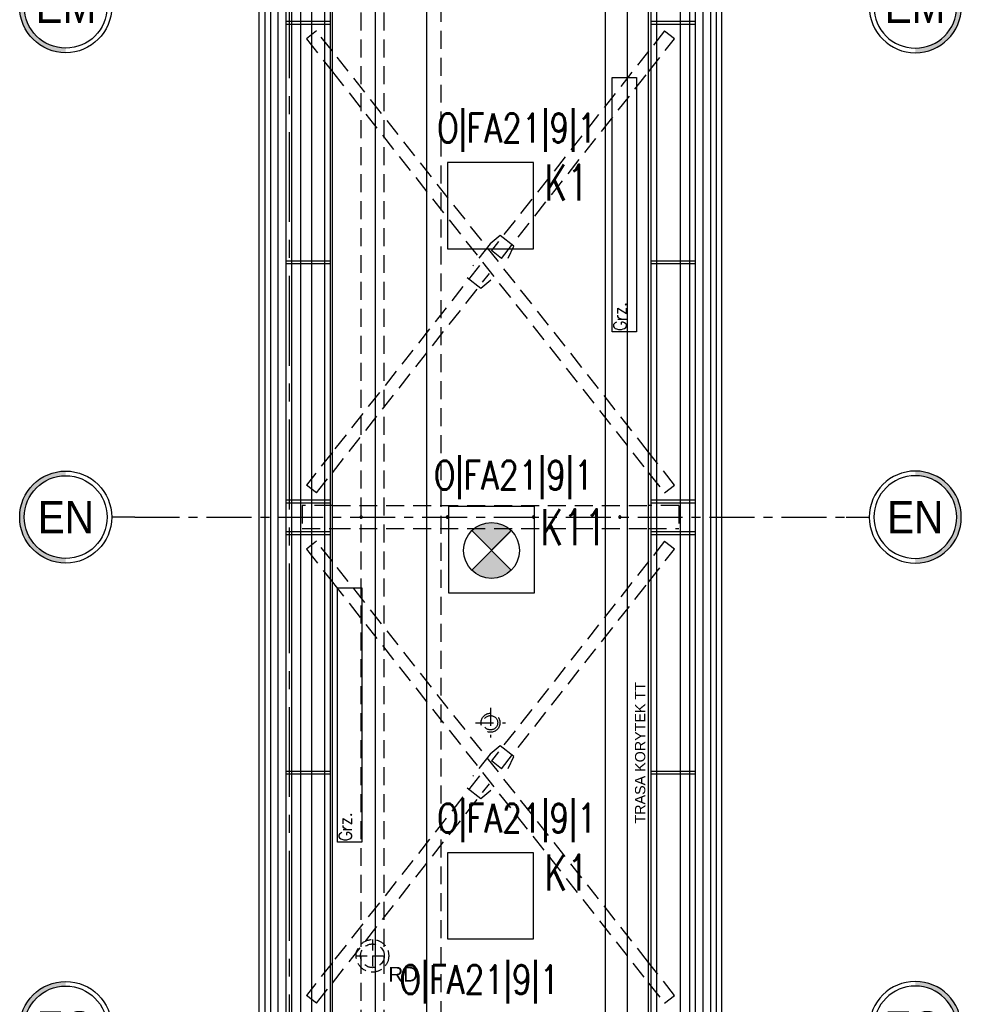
# Model space of a CAD drawing. Extents: x 41755 to 123924, y -112333 to 86187.
# Tile 81 of 256: x 100333 to 100989, y -61005 to -60321. Entities that reach past the tile are written whole.
import ezdxf
from ezdxf.enums import TextEntityAlignment as Align

# ---------------------------------------------------------------- set-up
doc = ezdxf.new("R2010")
doc.units = 0
doc.header["$LTSCALE"] = 50
doc.linetypes.add('CENTER', pattern=[2, 1.25, -0.25, 0.25, -0.25])
doc.linetypes.add('DASHED', pattern=[0.75, 0.5, -0.25])
doc.layers.get('0').update_dxf_attribs({"color": 101, "linetype": 'CONTINUOUS'})
for name, color, linetype in [('Det-metal', 141, 'CONTINUOUS'), ('E-90', 6, 'CONTINUOUS'), ('E35', 6, 'CONTINUOUS'), ('Fas-balustrada-widok', 114, 'CONTINUOUS'), ('Ins-co', 2, 'CONTINUOUS'), ('Ins-tele-opis', 216, 'CONTINUOUS'), ('Ins-went', 141, 'CONTINUOUS'), ('Ins-wod', 4, 'CONTINUOUS'), ('Os-osie', 14, 'CENTER'), ('Os-osie glowne', 1, 'CENTER'), ('Os-osie-opis', 16, 'CONTINUOUS'), ('Pos-widok', 121, 'CONTINUOUS'), ('Sc-systemowe', 150, 'CONTINUOUS'), ('W-idok', 8, 'CONTINUOUS')]:
    doc.layers.add(name, color=color, linetype=linetype)
doc.styles.add('dwg_opis duży', font='ARIAL.TTF', dxfattribs={"width": 0.9})
doc.styles.add('ROMANS', font='romans', dxfattribs={"width": 0.85})
doc.styles.add('TYTUL2', font='ARIAL.TTF')

# ---------------------------------------------------------------- blocks, each defined once
blk = doc.blocks.new('_GFKJGKJ')
at = {"linetype": 'DASHED', "ltscale": 0.3}
for p, q in [((0, 11.25), (0, -11.25)), ((-11.25, 0), (11.25, 0))]:
    blk.add_line(p, q, dxfattribs=at)
for radius in [11.34, 8.25]:
    blk.add_circle((0, 0), radius, dxfattribs=at)
blk = doc.blocks.new('_opis_osi')
blk.add_hatch(color=256).paths.add_polyline_path([(32, -32), (28.8, -32, -1), (-28.8, -32), (-32, -32, 1)])
for radius in [32, 28.8]:
    blk.add_circle((0, -32), radius)
at = {"style": 'dwg_opis duży', "width": 0.9}
blk.add_attdef('AXNAMEV', text='', height=22.4, rotation=90, dxfattribs=at).set_placement((0, -32), align=Align.MIDDLE_CENTER)

msp = doc.modelspace()

# ---------------------------------------------------------------- hatches: boundary and pattern name
at = {"layer": 'E35'}
h = msp.add_hatch(color=256, dxfattribs=at)
edge = h.paths.add_edge_path()
edge.add_line((100661.684, -60689.715), (100675.43, -60675.969))
edge.add_ellipse((100661.684, -60689.715), major_axis=(13.746, 13.746), ratio=1, start_angle=360, end_angle=450)
edge.add_line((100647.938, -60675.969), (100661.684, -60689.715))
edge = h.paths.add_edge_path()
edge.add_line((100675.43, -60703.462), (100661.684, -60689.715))
edge.add_line((100661.684, -60689.715), (100647.938, -60703.462))
edge.add_ellipse((100661.684, -60689.715), major_axis=(-13.746, 13.746), ratio=1, start_angle=90, end_angle=180)

# ---------------------------------------------------------------- linework, layer by layer
at = {"layer": 'Det-metal', "ltscale": 0.5}
for p, q in [((100512.966, -59426.031), (100512.966, -61197.031)), ((100528.966, -61197.031), (100528.966, -59426.031)), ((100792.966, -59426.031), (100792.966, -61197.031)), ((100808.966, -61197.031), (100808.966, -59426.031))]:
    msp.add_line(p, q, dxfattribs=at)
at = {"layer": 'Det-metal', "linetype": 'DASHED', "ltscale": 0.5}
for p, q in [((100539.888, -60328.343), (100532.907, -60333.849)), ((100532.907, -60333.848), (100550.966, -60356.744)), ((100550.966, -60342.389), (100539.888, -60328.343)), ((100782.045, -60328.343), (100770.966, -60342.389)), ((100770.966, -60356.744), (100789.025, -60333.849)), ((100789.025, -60333.849), (100782.132, -60328.412)), ((100770.966, -60621.318), (100550.966, -60342.389)), ((100770.966, -60342.389), (100661.585, -60481.068)), ((100550.966, -60356.744), (100770.966, -60635.673)), ((100668.565, -60486.574), (100770.966, -60356.744)), ((100667.796, -60470.683), (100660.652, -60476.511)), ((100677.218, -60478.115), (100667.796, -60470.683)), ((100660.652, -60476.511), (100648.718, -60491.642)), ((100668.565, -60486.574), (100661.585, -60481.068)), ((100673.215, -60486.42), (100677.218, -60478.115)), ((100653.367, -60491.488), (100550.966, -60621.318)), ((100550.966, -60635.673), (100660.347, -60496.994)), ((100644.714, -60499.947), (100654.136, -60507.379)), ((100654.136, -60507.379), (100661.28, -60501.551)), ((100550.966, -60621.318), (100532.907, -60644.213)), ((100789.025, -60644.213), (100770.966, -60621.318)), ((100539.887, -60649.719), (100550.966, -60635.673)), ((100770.966, -60635.673), (100782.045, -60649.719)), ((100539.887, -60649.719), (100532.907, -60644.213)), ((100782.045, -60649.719), (100789.025, -60644.213)), ((100550.966, -60658.531), (100529.966, -60658.531)), ((100529.966, -60658.531), (100529.966, -60674.531)), ((100550.966, -60658.531), (100770.966, -60658.531)), ((100791.966, -60658.531), (100770.966, -60658.531)), ((100791.966, -60658.531), (100791.966, -60674.531)), ((100570.186, -60666.353), (100570.166, -60666.531)), ((100570.166, -60666.531), (100570.186, -60666.709)), ((100570.245, -60666.184), (100570.186, -60666.353)), ((100570.186, -60666.709), (100570.245, -60666.878)), ((100570.341, -60666.032), (100570.245, -60666.184)), ((100570.245, -60666.878), (100570.341, -60667.03)), ((100570.467, -60665.905), (100570.341, -60666.032)), ((100570.341, -60667.03), (100570.467, -60667.156)), ((100570.619, -60665.81), (100570.467, -60665.905)), ((100570.467, -60667.156), (100570.619, -60667.251)), ((100570.788, -60665.751), (100570.619, -60665.81)), ((100570.619, -60667.251), (100570.788, -60667.311)), ((100570.966, -60665.731), (100570.788, -60665.751)), ((100570.788, -60667.311), (100570.966, -60667.331)), ((100571.144, -60665.751), (100570.966, -60665.731)), ((100570.966, -60667.331), (100571.144, -60667.311)), ((100571.313, -60665.81), (100571.144, -60665.751)), ((100571.144, -60667.311), (100571.313, -60667.251)), ((100571.465, -60665.905), (100571.313, -60665.81)), ((100571.313, -60667.251), (100571.465, -60667.156)), ((100571.591, -60666.032), (100571.465, -60665.905)), ((100571.465, -60667.156), (100571.591, -60667.03)), ((100571.687, -60666.184), (100571.591, -60666.032)), ((100571.591, -60667.03), (100571.687, -60666.878)), ((100571.746, -60666.353), (100571.687, -60666.184)), ((100571.687, -60666.878), (100571.746, -60666.709)), ((100571.766, -60666.531), (100571.746, -60666.353)), ((100571.746, -60666.709), (100571.766, -60666.531)), ((100630.186, -60666.353), (100630.166, -60666.531)), ((100630.166, -60666.531), (100630.186, -60666.709)), ((100630.245, -60666.184), (100630.186, -60666.353)), ((100630.186, -60666.709), (100630.245, -60666.878)), ((100630.341, -60666.032), (100630.245, -60666.184)), ((100630.245, -60666.878), (100630.341, -60667.03)), ((100630.467, -60665.905), (100630.341, -60666.032)), ((100630.341, -60667.03), (100630.467, -60667.156)), ((100630.619, -60665.81), (100630.467, -60665.905)), ((100630.467, -60667.156), (100630.619, -60667.251)), ((100630.788, -60665.751), (100630.619, -60665.81)), ((100630.619, -60667.251), (100630.788, -60667.311)), ((100630.966, -60665.731), (100630.788, -60665.751)), ((100630.788, -60667.311), (100630.966, -60667.331)), ((100631.144, -60665.751), (100630.966, -60665.731)), ((100630.966, -60667.331), (100631.144, -60667.311)), ((100631.313, -60665.81), (100631.144, -60665.751)), ((100631.144, -60667.311), (100631.313, -60667.251)), ((100631.465, -60665.905), (100631.313, -60665.81)), ((100631.313, -60667.251), (100631.465, -60667.156)), ((100631.591, -60666.032), (100631.465, -60665.905)), ((100631.465, -60667.156), (100631.591, -60667.03)), ((100631.687, -60666.184), (100631.591, -60666.032)), ((100631.591, -60667.03), (100631.687, -60666.878)), ((100631.746, -60666.353), (100631.687, -60666.184)), ((100631.687, -60666.878), (100631.746, -60666.709)), ((100631.766, -60666.531), (100631.746, -60666.353)), ((100631.746, -60666.709), (100631.766, -60666.531)), ((100690.186, -60666.353), (100690.166, -60666.531)), ((100690.166, -60666.531), (100690.186, -60666.709)), ((100690.245, -60666.184), (100690.186, -60666.353)), ((100690.186, -60666.709), (100690.245, -60666.878)), ((100690.341, -60666.032), (100690.245, -60666.184)), ((100690.245, -60666.878), (100690.341, -60667.03)), ((100690.467, -60665.905), (100690.341, -60666.032)), ((100690.341, -60667.03), (100690.467, -60667.156)), ((100690.619, -60665.81), (100690.467, -60665.905)), ((100690.467, -60667.156), (100690.619, -60667.251)), ((100690.788, -60665.751), (100690.619, -60665.81)), ((100690.619, -60667.251), (100690.788, -60667.311)), ((100690.966, -60665.731), (100690.788, -60665.751)), ((100690.788, -60667.311), (100690.966, -60667.331)), ((100691.144, -60665.751), (100690.966, -60665.731)), ((100690.966, -60667.331), (100691.144, -60667.311)), ((100691.313, -60665.81), (100691.144, -60665.751)), ((100691.144, -60667.311), (100691.313, -60667.251)), ((100691.465, -60665.905), (100691.313, -60665.81)), ((100691.313, -60667.251), (100691.465, -60667.156)), ((100691.591, -60666.032), (100691.465, -60665.905)), ((100691.465, -60667.156), (100691.591, -60667.03)), ((100691.687, -60666.184), (100691.591, -60666.032)), ((100691.591, -60667.03), (100691.687, -60666.878)), ((100691.746, -60666.353), (100691.687, -60666.184)), ((100691.687, -60666.878), (100691.746, -60666.709)), ((100691.766, -60666.531), (100691.746, -60666.353)), ((100691.746, -60666.709), (100691.766, -60666.531)), ((100750.186, -60666.353), (100750.166, -60666.531)), ((100750.166, -60666.531), (100750.186, -60666.709)), ((100750.245, -60666.184), (100750.186, -60666.353)), ((100750.186, -60666.709), (100750.245, -60666.878)), ((100750.341, -60666.032), (100750.245, -60666.184)), ((100750.245, -60666.878), (100750.341, -60667.03)), ((100750.467, -60665.905), (100750.341, -60666.032)), ((100750.341, -60667.03), (100750.467, -60667.156)), ((100750.619, -60665.81), (100750.467, -60665.905)), ((100750.467, -60667.156), (100750.619, -60667.251)), ((100750.788, -60665.751), (100750.619, -60665.81)), ((100750.619, -60667.251), (100750.788, -60667.311)), ((100750.966, -60665.731), (100750.788, -60665.751)), ((100750.788, -60667.311), (100750.966, -60667.331)), ((100751.144, -60665.751), (100750.966, -60665.731)), ((100750.966, -60667.331), (100751.144, -60667.311)), ((100751.313, -60665.81), (100751.144, -60665.751)), ((100751.144, -60667.311), (100751.313, -60667.251)), ((100751.465, -60665.905), (100751.313, -60665.81)), ((100751.313, -60667.251), (100751.465, -60667.156)), ((100751.591, -60666.032), (100751.465, -60665.905)), ((100751.465, -60667.156), (100751.591, -60667.03)), ((100751.687, -60666.184), (100751.591, -60666.032)), ((100751.591, -60667.03), (100751.687, -60666.878)), ((100751.746, -60666.353), (100751.687, -60666.184)), ((100751.687, -60666.878), (100751.746, -60666.709)), ((100751.766, -60666.531), (100751.746, -60666.353)), ((100751.746, -60666.709), (100751.766, -60666.531)), ((100529.966, -60674.531), (100550.966, -60674.531)), ((100550.966, -60674.531), (100770.966, -60674.531)), ((100770.966, -60674.531), (100791.966, -60674.531)), ((100539.888, -60683.343), (100532.907, -60688.848)), ((100550.966, -60697.389), (100539.888, -60683.343)), ((100782.045, -60683.343), (100770.966, -60697.389)), ((100532.907, -60688.848), (100550.966, -60711.744)), ((100770.966, -60711.744), (100789.025, -60688.849)), ((100789.025, -60688.849), (100782.132, -60683.412)), ((100770.966, -60976.318), (100550.966, -60697.389)), ((100770.966, -60697.389), (100661.585, -60836.068)), ((100550.966, -60711.744), (100770.966, -60990.673)), ((100668.565, -60841.574), (100770.966, -60711.744)), ((100667.796, -60825.683), (100660.652, -60831.511)), ((100677.218, -60833.115), (100667.796, -60825.683)), ((100660.652, -60831.511), (100648.718, -60846.642)), ((100673.215, -60841.42), (100677.218, -60833.115)), ((100668.565, -60841.574), (100661.585, -60836.068)), ((100653.367, -60846.488), (100550.966, -60976.318)), ((100550.966, -60990.673), (100660.347, -60851.994)), ((100644.714, -60854.947), (100654.136, -60862.379)), ((100654.136, -60862.379), (100661.28, -60856.551)), ((100550.966, -60976.318), (100532.907, -60999.213)), ((100789.025, -60999.213), (100770.966, -60976.318)), ((100539.887, -61004.719), (100550.966, -60990.673)), ((100770.966, -60990.673), (100782.045, -61004.719)), ((100539.887, -61004.719), (100532.907, -60999.213)), ((100782.045, -61004.719), (100789.025, -60999.213))]:
    msp.add_line(p, q, dxfattribs=at)
at = {"layer": 'E35'}
for p, q in [((100647.938, -60675.969), (100675.43, -60703.462)), ((100647.938, -60703.462), (100675.43, -60675.969))]:
    msp.add_line(p, q, dxfattribs=at)
at = {"layer": 'E35', "linetype": 'Continuous', "ltscale": 0.3}
msp.add_line((100648.724, -60702.675), (100674.644, -60676.755), dxfattribs=at)
for points in [[(100630.966, -60479.964), (100690.966, -60479.964), (100690.966, -60419.964), (100630.966, -60419.964)], [(100631.684, -60719.166), (100691.684, -60719.166), (100691.684, -60659.166), (100631.684, -60659.166)], [(100630.966, -60959.964), (100690.966, -60959.964), (100690.966, -60899.964), (100630.966, -60899.964)]]:
    msp.add_lwpolyline(points, close=True, dxfattribs=at)
at = {"layer": 'E35'}
msp.add_circle((100661.684, -60689.715), 19.44, dxfattribs=at)
at = {"layer": 'Fas-balustrada-widok'}
for points in [[(100545.466, -55990.233), (100545.466, -61753.198)], [(100549.466, -55990.233), (100549.466, -61753.198)], [(100772.466, -55990.233), (100772.466, -61753.198)], [(100776.466, -55990.233), (100776.466, -61753.198)], [(100518.466, -56028.233), (100518.466, -61742.715)], [(100522.466, -56028.233), (100522.466, -61742.715)], [(100799.466, -56028.233), (100799.466, -61742.715)], [(100803.466, -56028.233), (100803.466, -61742.715)], [(100518.466, -60321.531), (100549.466, -60321.531)], [(100518.466, -60323.531), (100549.466, -60323.531)], [(100772.466, -60321.531), (100803.466, -60321.531)], [(100772.466, -60323.531), (100803.466, -60323.531)], [(100518.466, -60488.215), (100549.466, -60488.215)], [(100518.466, -60490.215), (100549.466, -60490.215)], [(100772.466, -60488.215), (100803.466, -60488.215)], [(100772.466, -60490.215), (100803.466, -60490.215)], [(100518.466, -60654.531), (100549.466, -60654.531)], [(100772.466, -60654.531), (100803.466, -60654.531)], [(100518.466, -60656.531), (100549.466, -60656.531)], [(100772.466, -60656.531), (100803.466, -60656.531)], [(100518.466, -60676.531), (100549.466, -60676.531)], [(100518.466, -60678.531), (100549.466, -60678.531)], [(100772.466, -60676.531), (100803.466, -60676.531)], [(100772.466, -60678.531), (100803.466, -60678.531)], [(100518.466, -60843.215), (100549.466, -60843.215)], [(100518.466, -60845.215), (100549.466, -60845.215)], [(100772.466, -60843.215), (100803.466, -60843.215)], [(100772.466, -60845.215), (100803.466, -60845.215)]]:
    msp.add_lwpolyline(points, dxfattribs=at)
at = {"layer": 'Ins-co'}
msp.add_line((100616.466, -55978.233), (100616.466, -61425.715), dxfattribs=at)
at = {"layer": 'Ins-co', "linetype": 'DASHED', "ltscale": 0.5}
msp.add_line((100626.466, -55978.233), (100626.466, -61425.715), dxfattribs=at)
at = {"layer": 'Ins-co'}
for points in [[(100745.535, -60360.715), (100762.535, -60360.715), (100762.535, -60537.715), (100745.535, -60537.715)], [(100554.535, -60715.715), (100571.535, -60715.715), (100571.535, -60892.715), (100554.535, -60892.715)]]:
    msp.add_lwpolyline(points, close=True, dxfattribs=at)
at = {"layer": 'Ins-went', "linetype": 'DASHED', "ltscale": 0.5}
for p, q in [((100660.966, -60799.173), (100660.966, -60819.958)), ((100650.573, -60809.565), (100671.359, -60809.565))]:
    msp.add_line(p, q, dxfattribs=at)
for radius in [6.6, 5]:
    msp.add_circle((100660.966, -60809.565), radius, dxfattribs=at)
at = {"layer": 'Ins-wod'}
for points in [[(100499.966, -61740.031), (100499.966, -56001.048)], [(100821.966, -61740.031), (100821.966, -56001.048)]]:
    msp.add_lwpolyline(points, dxfattribs=at)
at = {"layer": 'Ins-wod', "linetype": 'DASHED', "ltscale": 0.5}
for points in [[(100570.825, -56771.715), (100570.825, -61878.031)], [(100586.825, -56771.715), (100586.825, -61862.031)]]:
    msp.add_lwpolyline(points, dxfattribs=at)
at = {"layer": 'Os-osie', "ltscale": 0.5}
msp.add_line((100413.401, -60666.531), (100908.531, -60666.531), dxfattribs=at)
at = {"layer": 'Os-osie glowne'}
for points in [[(100520.966, -55498.715), (100520.966, -63102.922)], [(100755.966, -55498.715), (100755.966, -61850.182)]]:
    msp.add_lwpolyline(points, dxfattribs=at)
at = {"layer": 'Os-osie-opis'}
for points in [[(100413.401, -60666.531), (100397.401, -60666.531)], [(100908.531, -60666.531), (100924.531, -60666.531)]]:
    msp.add_lwpolyline(points, dxfattribs=at)
at = {"layer": 'Pos-widok'}
msp.add_lwpolyline([(100536.373, -61732.856), (100756.373, -61732.856), (100756.373, -58856.355), (100536.373, -58856.355), (100536.373, -61732.856)], dxfattribs=at)
at = {"layer": 'Sc-systemowe'}
for points in [[(100503.966, -58867.157), (100503.966, -61740.031)], [(100507.966, -58867.157), (100507.966, -61740.031)], [(100813.966, -58867.157), (100813.966, -61740.031)], [(100817.966, -58867.157), (100817.966, -61740.031)]]:
    msp.add_lwpolyline(points, dxfattribs=at)
at = {"layer": 'W-idok'}
for points in [[(100550.966, -61740.031), (100550.966, -55988.233)], [(100580.966, -61740.031), (100580.966, -55988.233)], [(100740.966, -61740.031), (100740.966, -55988.233)], [(100770.966, -61740.031), (100770.966, -55988.233)]]:
    msp.add_lwpolyline(points, dxfattribs=at)

# ---------------------------------------------------------------- block references
at = {"layer": 'Ins-wod'}
msp.add_blockref('_GFKJGKJ', (100578.825, -60971.715), dxfattribs=at)
at = {"layer": 'Os-osie-opis'}
ref = msp.add_blockref('_opis_osi', (100397.401, -60311.531), dxfattribs=dict(at, rotation=270))
ref.add_attrib('AXNAMEV', 'EM', dxfattribs={"layer": '0', "height": 22.4, "style": 'dwg_opis duży', "width": 0.9}).set_placement((100365.566, -60311.531), align=Align.MIDDLE_CENTER)
ref = msp.add_blockref('_opis_osi', (100924.531, -60311.531), dxfattribs=dict(at, xscale=-1, rotation=89.99999999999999))
ref.add_attrib('AXNAMEV', 'EM', dxfattribs={"layer": '0', "height": 22.4, "style": 'dwg_opis duży', "width": 0.9}).set_placement((100956.27, -60311.531), align=Align.MIDDLE_CENTER)
ref = msp.add_blockref('_opis_osi', (100397.401, -60666.531), dxfattribs=dict(at, rotation=270))
ref.add_attrib('AXNAMEV', 'EN', dxfattribs={"layer": '0', "height": 22.4, "style": 'dwg_opis duży', "width": 0.9}).set_placement((100365.566, -60666.531), align=Align.MIDDLE_CENTER)
ref = msp.add_blockref('_opis_osi', (100924.531, -60666.531), dxfattribs=dict(at, xscale=-1, rotation=89.99999999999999))
ref.add_attrib('AXNAMEV', 'EN', dxfattribs={"layer": '0', "height": 22.4, "style": 'dwg_opis duży', "width": 0.9}).set_placement((100956.449, -60666.531), align=Align.MIDDLE_CENTER)
ref = msp.add_blockref('_opis_osi', (100397.401, -61021.531), dxfattribs=dict(at, rotation=270))
ref.add_attrib('AXNAMEV', 'EO', dxfattribs={"layer": '0', "height": 22.4, "style": 'dwg_opis duży', "width": 0.9}).set_placement((100365.566, -61021.531), align=Align.MIDDLE_CENTER)
ref = msp.add_blockref('_opis_osi', (100924.531, -61021.531), dxfattribs=dict(at, xscale=-1, rotation=89.99999999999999))
ref.add_attrib('AXNAMEV', 'EO', dxfattribs={"layer": '0', "height": 22.4, "style": 'dwg_opis duży', "width": 0.9}).set_placement((100955.403, -61021.531), align=Align.MIDDLE_CENTER)

# ---------------------------------------------------------------- texts
at = {"layer": 'E-90', "style": 'ROMANS', "width": 0.8}
for rotation, p in [(360, (100679.324, -60397.292)), (0, (100677.097, -60638.804)), (360, (100679.324, -60877.324)), (360, (100653.228, -60989.688))]:
    msp.add_text('O|FA21|9|1', height=20, rotation=rotation, dxfattribs=at).set_placement(p, align=Align.MIDDLE)
at = {"layer": 'E35', "style": 'ROMANS', "width": 0.7}
for s, p in [('K1', (100713.891, -60433.82)), ('K11', (100718.609, -60673.602)), ('K1', (100713.891, -60913.851))]:
    msp.add_text(s, height=25, dxfattribs=at).set_placement(p, align=Align.MIDDLE)
at = {"layer": 'Ins-co', "char_height": 9, "width": 203.76147, "attachment_point": 3, "rotation": 90, "style": 'ROMANS'}
for insert in [(100746.495, -60516.938), (100555.495, -60871.938)]:
    msp.add_mtext('Grz.', dxfattribs=dict(at, insert=insert))
at = {"layer": 'Ins-tele-opis', "style": 'TYTUL2'}
msp.add_text('TRASA KORYTEK TT', height=7.11961, rotation=90, dxfattribs=at).set_placement((100768.617, -60879.672))
at = {"layer": 'Ins-wod', "insert": (100589.934, -60989.606), "char_height": 10.2123, "width": 1336.21749, "attachment_point": 7, "style": 'TYTUL2'}
msp.add_mtext('RD', dxfattribs=at)

doc.saveas('drawing.dxf')
